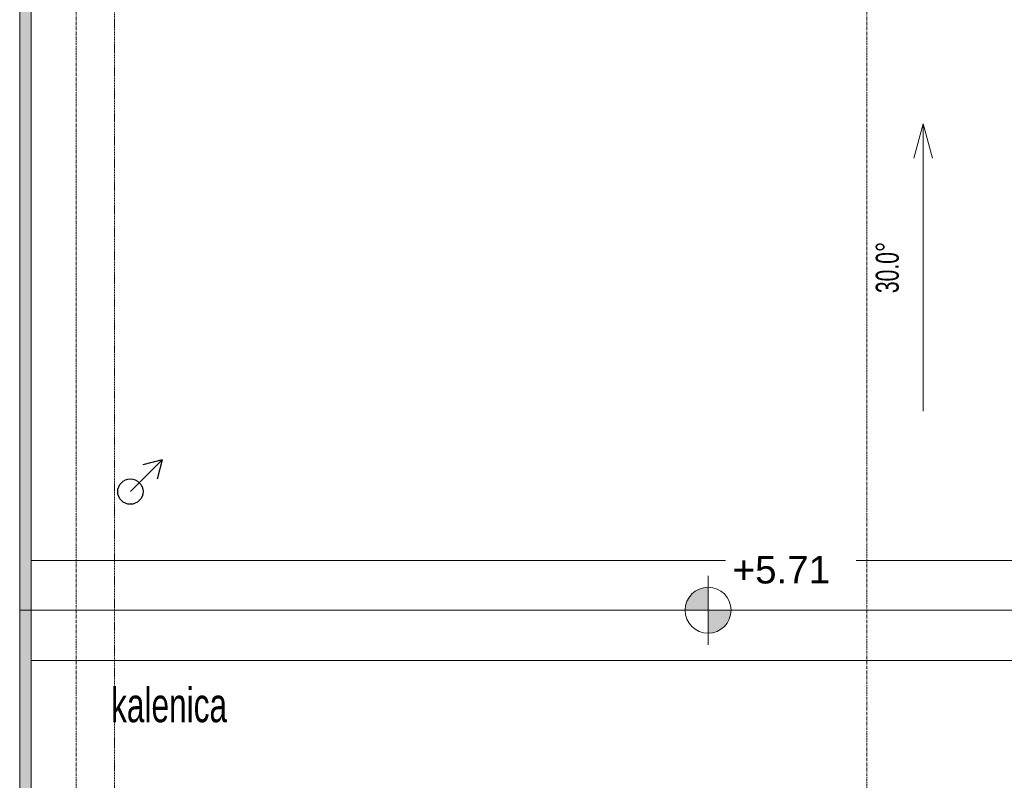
# Model space of a CAD drawing. Header units: millimetres. Extents: x -37728 to 44100, y 631619 to 691915.
# Tile 161 of 256: x -35238 to -30959, y 673459 to 676766. Entities that reach past the tile are written whole.
import ezdxf

# ---------------------------------------------------------------- set-up
doc = ezdxf.new("R2010")
doc.units = ezdxf.units.MM
doc.linetypes.add('Linia siatki', pattern=[2.2225, 1.27, -0.3175, 0.3175, -0.3175])
doc.linetypes.add('Ukryty', pattern=[0.714375, 0.47625, -0.238125])
doc.layers.add('_XREF', color=7, linetype='Continuous')
for name, color, linetype, lineweight in [('A-DETL-HDLN', 252, 'Ukryty', 5), ('A-ROOF', 252, 'Continuous', 5), ('A-ROOF-OTLN', 252, 'Continuous', 5), ('A-ROOF-PATT', 252, 'Continuous', 5), ('G-ANNO-DIMS', 252, 'Continuous', 5), ('G-ANNO-TEXT', 252, 'Continuous', 5), ('ins-kanaliza wentylacja', 2, 'Continuous', 30), ('S-GRID', 252, 'Continuous', 5)]:
    doc.layers.add(name, color=color, linetype=linetype, lineweight=lineweight)
doc.styles.add('Arial Narrow_1', font='ARIALN.TTF', dxfattribs={"width": 0.8, "height": 10})
doc.styles.add('Arial Narrow_3', font='ARIALN.TTF', dxfattribs={"width": 0.8, "height": 0.2})
doc.styles.add('Arial_3', font='arial.ttf', dxfattribs={"height": 12})

# ---------------------------------------------------------------- blocks, each defined once
blk = doc.blocks.new('Rzędne punktów - M_Rzędna punktu - wypełniony obszar docelowy-7854280-Dach PB')
at = {"layer": 'G-ANNO-DIMS'}
h = blk.add_hatch(color=252, dxfattribs=at)
edge = h.paths.add_edge_path()
edge.add_line((0, 0), (-0.2, 0))
edge.add_arc((0, 0), 0.2, 90, 180, ccw=False)
edge.add_line((0, 0.2), (0, 0))
h = blk.add_hatch(color=252, dxfattribs=at)
edge = h.paths.add_edge_path()
edge.add_line((0, 0), (0.2, 0))
edge.add_arc((0, 0), 0.2, 270, 360, ccw=False)
edge.add_line((0, -0.2), (0, 0))
at = {"layer": 'G-ANNO-DIMS', "color": 252}
for p, q in [((0, -0.3), (0, 0.3)), ((-0.3, 0), (1.4, 0))]:
    blk.add_line(p, q, dxfattribs=at)
blk.add_circle((0, 0), 0.2, dxfattribs=at)
blk = doc.blocks.new('A$C4e31ac75')
at = {"layer": 'A-ROOF-PATT'}
for points in [[(-1104.48, 1891.69), (-1104.48, 2328.34), (-1109.48, 2328.34), (-1109.48, 1891.69)], [(-1109.48, 1455.05), (-1104.48, 1455.05), (-1104.48, 1891.69), (-1109.48, 1891.69), (-1109.48, 1456.64)]]:
    blk.add_hatch(color=256, dxfattribs=at).paths.add_polyline_path(points)
at = {"layer": 'A-DETL-HDLN'}
for p, q in [((-1104.43, 1479.25), (-1104.43, 2303.25)), ((-1068.21, 1516.77), (-1068.21, 2266.77))]:
    blk.add_line(p, q, dxfattribs=at)
at = {"layer": 'A-ROOF'}
for p, q in [((-1104.48, 1455.05), (-1104.48, 2328.34)), ((19.55, 1913.34), (-1104.48, 1913.34)), ((19.55, 1891.69), (-1104.48, 1891.69)), ((19.55, 1869.85), (-1104.48, 1869.85))]:
    blk.add_line(p, q, dxfattribs=at)
at = {"layer": 'A-ROOF-OTLN'}
for p, q in [((-1109.48, 1450.05), (-1109.48, 2333.34)), ((-1109.48, 1891.69), (-1104.48, 1891.69))]:
    blk.add_line(p, q, dxfattribs=at)
at = {"layer": 'G-ANNO-DIMS'}
for p, q in [((-716.83, 2103.24), (-720.85, 2088.24)), ((-716.83, 2103.24), (-712.81, 2088.24)), ((-716.83, 1978.24), (-716.83, 2103.24))]:
    blk.add_line(p, q, dxfattribs=at)
at = {"layer": 'S-GRID', "linetype": 'Linia siatki'}
for p, q in [((-1084.9, 2434.18), (-1084.9, 1320.54)), ((-741.35, 2434.18), (-741.35, 1320.54))]:
    blk.add_line(p, q, dxfattribs=at)
at = {"layer": 'G-ANNO-DIMS', "xscale": 49.99999999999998, "yscale": 49.99999999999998, "zscale": 49.99999999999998}
blk.add_blockref('Rzędne punktów - M_Rzędna punktu - wypełniony obszar docelowy-7854280-Dach PB', (-810.28, 1891.69), dxfattribs=at)
at = {"layer": 'G-ANNO-DIMS', "insert": (-737.42, 2029.58), "char_height": 10, "width": 26.7713, "attachment_point": 1, "rotation": 90, "line_spacing_factor": 0.974696, "style": 'Arial Narrow_1', "bg_fill": 3, "box_fill_scale": 1.25, "bg_fill_color": 256, "bg_fill_true_color": 13158600, "bg_fill_transparency": 0}
blk.add_mtext('30.0°', dxfattribs=at)
at = {"layer": 'G-ANNO-TEXT', "insert": (-1069.78, 1858.01), "char_height": 15, "width": 61.5696, "attachment_point": 1, "style": 'Arial Narrow_3'}
blk.add_mtext('kalenica', dxfattribs=at)
at = {"layer": 'G-ANNO-DIMS', "insert": (-799.65, 1915.33), "char_height": 12, "width": 50.6857, "attachment_point": 1, "line_spacing_factor": 0.941778, "style": 'Arial_3', "bg_fill": 3, "box_fill_scale": 1.25, "bg_fill_color": 256, "bg_fill_true_color": 13158600, "bg_fill_transparency": 0}
blk.add_mtext('+5.71', dxfattribs=at)

msp = doc.modelspace()

# ---------------------------------------------------------------- block references
at = {"layer": '_XREF', "xscale": 10, "yscale": 10, "zscale": 10}
msp.add_blockref('A$C4e31ac75', (-24143.6, 655281.1), dxfattribs=at)

# ---------------------------------------------------------------- next in the draw order: linework, layer by layer
at = {"layer": 'ins-kanaliza wentylacja'}
for p, q in [((-34757.5, 674713.7), (-34619.6, 674851.6)), ((-34619.6, 674851.6), (-34703.8, 674829.7)), ((-34619.6, 674851.6), (-34641.5, 674767.4))]:
    msp.add_line(p, q, dxfattribs=at)
msp.add_circle((-34757.5, 674713.7), 55, dxfattribs=at)

doc.saveas('drawing.dxf')
